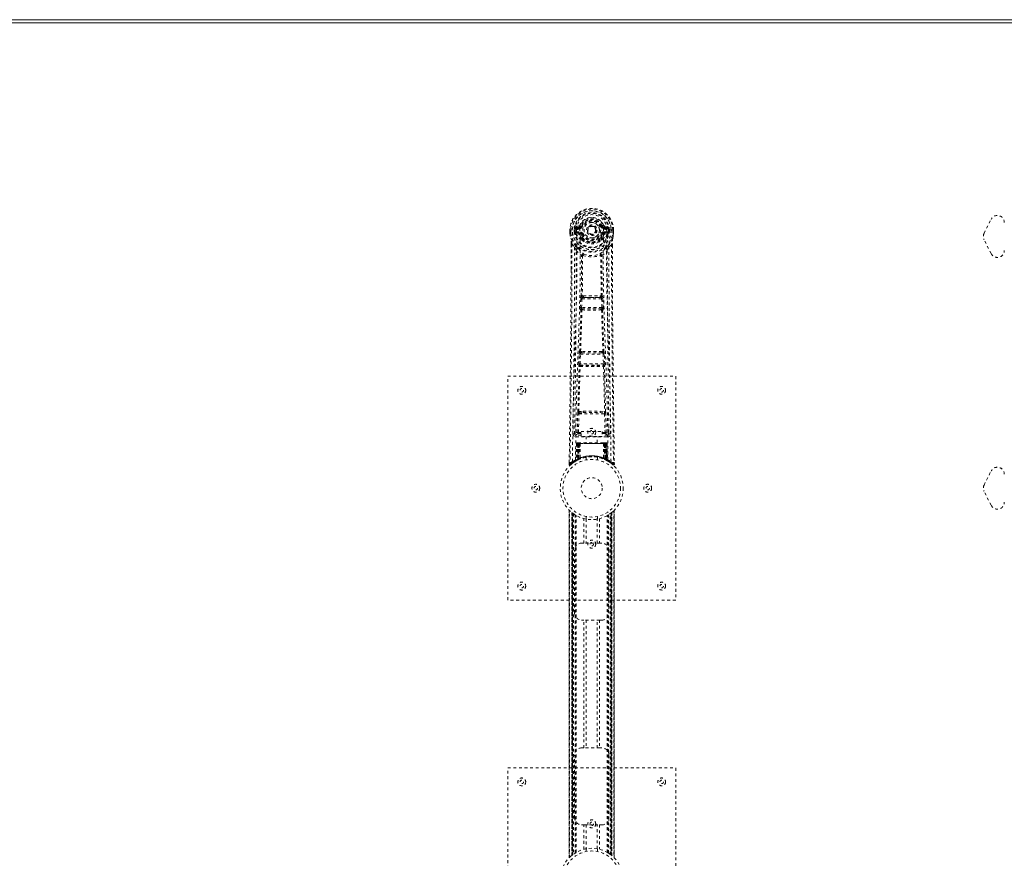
# Model space of a CAD drawing. Header units: inches. Extents: x 28 to 172, y 67 to 114.
# Tile 4 of 8: x 64 to 99, y 84 to 114. Entities that reach past the tile are written whole.
import ezdxf

# ---------------------------------------------------------------- set-up
doc = ezdxf.new("R2010")
doc.units = ezdxf.units.IN
doc.header["$MEASUREMENT"] = 0
doc.linetypes.add('SLD-Dashed', pattern=[0.075, 0.05, -0.025])
doc.linetypes.add('SLD-Solid', pattern=[0])

msp = doc.modelspace()

# ---------------------------------------------------------------- linework, layer by layer
at = {"color": 7, "linetype": 'SLD-Solid', "lineweight": 15}
for p, q in [((28.374, 114.005), (100.124, 114.005)), ((100.124, 113.887), (28.492, 113.887)), ((100.124, 113.887), (28.492, 113.887))]:
    msp.add_line(p, q, dxfattribs=at)
at = {"color": 7, "linetype": 'SLD-Dashed', "lineweight": 0}
for p, q in [((83.549, 106.63), (83.43, 106.606)), ((83.637, 106.634), (83.582, 106.657)), ((83.637, 106.634), (83.659, 106.625)), ((84.352, 106.625), (84.374, 106.634)), ((84.374, 106.634), (84.378, 106.627)), ((84.581, 106.606), (84.462, 106.63)), ((98.025, 106.367), (98.275, 106.867)), ((83.226, 106.489), (83.226, 106.373)), ((83.23, 106.489), (83.226, 106.489)), ((83.226, 106.373), (83.226, 106.368)), ((83.227, 106.49), (83.227, 106.373)), ((83.283, 106.489), (83.23, 106.489)), ((83.256, 106.487), (83.256, 106.373)), ((83.306, 106.488), (83.283, 106.489)), ((83.464, 106.488), (83.306, 106.488)), ((83.377, 106.415), (83.377, 106.486)), ((83.377, 106.415), (83.407, 106.417)), ((83.377, 106.415), (83.377, 106.415)), ((83.412, 106.486), (83.407, 106.486)), ((83.407, 106.486), (83.407, 106.417)), ((83.407, 106.416), (83.412, 106.397)), ((83.412, 106.408), (83.412, 106.486)), ((83.412, 106.397), (83.412, 106.408)), ((83.419, 106.371), (83.422, 106.366)), ((83.422, 106.366), (83.423, 106.366)), ((83.422, 106.366), (83.422, 106.366)), ((83.433, 106.355), (83.422, 106.366)), ((83.433, 106.355), (83.547, 106.334)), ((83.447, 106.418), (83.447, 106.388)), ((83.447, 106.418), (83.577, 106.418)), ((83.577, 106.363), (83.447, 106.388)), ((83.447, 106.388), (83.577, 106.388)), ((83.46, 106.57), (83.577, 106.591)), ((83.46, 106.57), (83.46, 106.54)), ((83.577, 106.57), (83.46, 106.57)), ((83.577, 106.54), (83.46, 106.54)), ((83.577, 106.591), (83.577, 106.57)), ((83.577, 106.54), (83.577, 106.57)), ((83.577, 106.418), (83.577, 106.388)), ((83.577, 106.363), (83.577, 106.388)), ((83.582, 106.524), (83.582, 106.526)), ((83.659, 106.334), (83.632, 106.322)), ((84.162, 106.479), (84.161, 106.464)), ((84.162, 106.487), (84.162, 106.479)), ((84.379, 106.322), (84.352, 106.334)), ((84.429, 106.526), (84.429, 106.524)), ((84.434, 106.591), (84.551, 106.57)), ((84.434, 106.591), (84.434, 106.57)), ((84.551, 106.57), (84.434, 106.57)), ((84.434, 106.54), (84.434, 106.57)), ((84.551, 106.54), (84.434, 106.54)), ((84.434, 106.418), (84.434, 106.388)), ((84.434, 106.418), (84.564, 106.418)), ((84.564, 106.388), (84.434, 106.363)), ((84.434, 106.363), (84.434, 106.388)), ((84.434, 106.388), (84.564, 106.388)), ((84.464, 106.334), (84.578, 106.355)), ((84.705, 106.488), (84.547, 106.488)), ((84.551, 106.54), (84.551, 106.57)), ((84.564, 106.388), (84.564, 106.418)), ((84.589, 106.366), (84.578, 106.355)), ((84.578, 106.355), (84.578, 106.355)), ((84.578, 106.355), (84.578, 106.355)), ((84.589, 106.366), (84.592, 106.371)), ((84.599, 106.486), (84.604, 106.486)), ((84.599, 106.408), (84.599, 106.486)), ((84.604, 106.416), (84.599, 106.397)), ((84.599, 106.397), (84.599, 106.408)), ((84.604, 106.417), (84.604, 106.486)), ((84.634, 106.487), (84.634, 106.486)), ((84.634, 106.486), (84.634, 106.415)), ((84.634, 106.415), (84.634, 106.415)), ((84.728, 106.489), (84.705, 106.488)), ((84.781, 106.489), (84.728, 106.489)), ((84.755, 106.373), (84.755, 106.487)), ((84.785, 106.489), (84.781, 106.489)), ((84.784, 106.373), (84.784, 106.49)), ((84.785, 106.489), (84.785, 106.373)), ((84.785, 106.368), (84.785, 106.373)), ((83.268, 105.988), (83.265, 105.064)), ((83.269, 105.063), (83.269, 105.987)), ((83.298, 105.986), (83.394, 105.871)), ((83.637, 106.173), (83.637, 106.191)), ((83.656, 106.127), (83.645, 106.144)), ((83.661, 106.197), (83.661, 106.179)), ((84.35, 106.179), (84.35, 106.197)), ((84.366, 106.144), (84.355, 106.127)), ((84.374, 106.173), (84.374, 106.191)), ((84.617, 105.871), (84.713, 105.986)), ((84.742, 105.934), (84.742, 105.987)), ((84.743, 105.988), (84.743, 105.934)), ((98.275, 105.644), (98.025, 106.144)), ((83.678, 105.569), (83.678, 105.569)), ((84.333, 105.569), (84.333, 105.569)), ((83.595, 103.715), (83.612, 104.033)), ((83.64, 103.713), (83.656, 104.03)), ((83.656, 104.03), (84.355, 104.03)), ((83.706, 104.129), (83.666, 104.128)), ((83.675, 104.075), (83.714, 104.075)), ((84.297, 104.075), (83.714, 104.075)), ((84.297, 104.075), (84.336, 104.075)), ((84.345, 104.128), (84.305, 104.129)), ((84.355, 104.03), (84.371, 103.713)), ((84.416, 103.715), (84.399, 104.033)), ((83.619, 103.621), (83.604, 103.626)), ((84.371, 103.713), (83.64, 103.713)), ((83.663, 103.664), (83.649, 103.668)), ((83.649, 103.668), (84.362, 103.668)), ((84.362, 103.668), (84.348, 103.664)), ((84.392, 103.621), (84.407, 103.626)), ((83.54, 101.698), (83.557, 102.05)), ((83.585, 101.696), (83.602, 102.048)), ((83.602, 102.048), (84.409, 102.048)), ((83.64, 102.145), (83.607, 102.144)), ((83.649, 102.093), (83.617, 102.093)), ((84.362, 102.093), (83.649, 102.093)), ((84.362, 102.093), (84.394, 102.093)), ((84.404, 102.144), (84.371, 102.145)), ((84.409, 102.048), (84.426, 101.696)), ((84.471, 101.698), (84.454, 102.05)), ((84.426, 101.696), (83.585, 101.696)), ((83.547, 101.608), (83.555, 101.604)), ((83.599, 101.647), (83.591, 101.651)), ((83.591, 101.651), (84.42, 101.651)), ((84.42, 101.651), (84.412, 101.647)), ((84.456, 101.604), (84.464, 101.608)), ((81.005, 101.255), (87.005, 101.255)), ((81.005, 93.255), (81.005, 101.255)), ((87.005, 101.255), (87.005, 93.255)), ((83.544, 99.998), (83.701, 100.004)), ((83.555, 99.954), (83.708, 99.956)), ((83.708, 99.956), (84.303, 99.956)), ((84.303, 99.956), (84.456, 99.954)), ((84.31, 100.004), (84.467, 99.998)), ((83.487, 99.253), (83.502, 99.914)), ((83.531, 99.252), (83.547, 99.913)), ((83.547, 99.913), (84.464, 99.913)), ((84.464, 99.913), (84.479, 99.252)), ((84.524, 99.253), (84.509, 99.914)), ((83.397, 99.485), (83.393, 99.198)), ((83.531, 99.207), (83.531, 99.252)), ((83.531, 99.252), (83.625, 99.252)), ((83.625, 99.283), (84.375, 99.283)), ((83.625, 99.103), (83.625, 99.283)), ((84.375, 99.283), (84.375, 99.103)), ((84.375, 99.252), (84.479, 99.252)), ((84.479, 99.207), (84.479, 99.252)), ((84.618, 99.198), (84.614, 99.485)), ((83.393, 99.195), (83.394, 99.187)), ((83.438, 99.15), (83.438, 99.089)), ((83.625, 99.15), (83.438, 99.15)), ((83.438, 99.089), (84.573, 99.089)), ((83.506, 98.88), (83.499, 98.88)), ((83.513, 98.88), (83.503, 98.88)), ((83.519, 98.88), (83.513, 98.88)), ((83.575, 98.88), (83.521, 98.88)), ((83.531, 99.207), (83.625, 99.207)), ((83.537, 98.88), (83.531, 98.88)), ((83.537, 98.88), (83.575, 98.88)), ((83.597, 98.88), (83.589, 98.88)), ((84.414, 98.88), (83.597, 98.88)), ((84.375, 99.103), (83.625, 99.103)), ((83.81, 99.103), (83.81, 98.88)), ((84.2, 98.88), (84.2, 99.103)), ((84.375, 99.207), (84.479, 99.207)), ((84.573, 99.15), (84.375, 99.15)), ((84.422, 98.88), (84.414, 98.88)), ((84.49, 98.88), (84.436, 98.88)), ((84.436, 98.88), (84.474, 98.88)), ((84.48, 98.88), (84.474, 98.88)), ((84.498, 98.88), (84.492, 98.88)), ((84.508, 98.88), (84.498, 98.88)), ((84.512, 98.88), (84.505, 98.88)), ((84.573, 99.089), (84.573, 99.15)), ((84.617, 99.187), (84.618, 99.195)), ((83.46, 98.851), (83.439, 98.246)), ((83.473, 98.851), (83.452, 98.254)), ((83.473, 98.851), (83.46, 98.851)), ((83.494, 98.855), (83.471, 98.261)), ((83.491, 98.851), (83.471, 98.265)), ((83.558, 98.851), (83.491, 98.851)), ((83.499, 98.851), (83.498, 98.295)), ((83.506, 98.851), (83.499, 98.851)), ((83.506, 98.851), (84.505, 98.851)), ((83.506, 98.298), (83.506, 98.851)), ((83.512, 98.301), (83.512, 98.851)), ((83.512, 98.851), (83.519, 98.851)), ((83.519, 98.851), (83.519, 98.304)), ((84.492, 98.851), (83.519, 98.851)), ((83.531, 98.851), (83.53, 98.31)), ((83.537, 98.851), (83.531, 98.851)), ((83.537, 98.851), (84.474, 98.851)), ((83.537, 98.312), (83.537, 98.851)), ((83.539, 98.3), (83.558, 98.851)), ((83.559, 98.851), (83.54, 98.301)), ((83.558, 98.851), (83.559, 98.851)), ((83.59, 98.851), (83.559, 98.851)), ((83.59, 98.851), (83.585, 98.33)), ((84.421, 98.851), (83.59, 98.851)), ((84.421, 98.851), (84.426, 98.33)), ((84.452, 98.851), (84.421, 98.851)), ((84.471, 98.301), (84.452, 98.851)), ((84.452, 98.851), (84.453, 98.851)), ((84.453, 98.851), (84.472, 98.3)), ((84.52, 98.851), (84.453, 98.851)), ((84.48, 98.851), (84.474, 98.851)), ((84.474, 98.851), (84.474, 98.312)), ((84.481, 98.31), (84.48, 98.851)), ((84.492, 98.304), (84.492, 98.851)), ((84.492, 98.851), (84.499, 98.851)), ((84.499, 98.851), (84.499, 98.301)), ((84.512, 98.851), (84.505, 98.851)), ((84.505, 98.851), (84.505, 98.298)), ((84.513, 98.295), (84.512, 98.851)), ((84.54, 98.261), (84.517, 98.855)), ((84.52, 98.851), (84.54, 98.265)), ((84.538, 98.851), (84.559, 98.254)), ((84.551, 98.851), (84.538, 98.851)), ((84.551, 98.851), (84.572, 98.246)), ((83.2, 98.181), (83.199, 98.114)), ((83.2, 98.181), (83.199, 98.114)), ((83.201, 98.177), (83.2, 98.114)), ((83.424, 98.221), (83.437, 98.229)), ((83.439, 98.246), (83.452, 98.254)), ((83.455, 98.24), (83.522, 98.274)), ((83.471, 98.265), (83.539, 98.3)), ((83.498, 98.295), (83.506, 98.298)), ((83.511, 98.269), (83.498, 98.295)), ((83.511, 98.269), (83.502, 98.264)), ((83.518, 98.272), (83.506, 98.298)), ((83.518, 98.272), (83.511, 98.269)), ((83.519, 98.304), (83.512, 98.301)), ((83.524, 98.275), (83.512, 98.301)), ((83.516, 98.271), (83.524, 98.275)), ((83.531, 98.278), (83.519, 98.304)), ((83.522, 98.274), (83.523, 98.274)), ((83.523, 98.274), (83.53, 98.278)), ((83.53, 98.31), (83.537, 98.312)), ((83.542, 98.283), (83.53, 98.31)), ((83.548, 98.286), (83.537, 98.312)), ((83.54, 98.301), (83.539, 98.3)), ((83.548, 98.286), (83.542, 98.283)), ((83.805, 98.363), (83.805, 98.266)), ((84.205, 98.266), (84.205, 98.363)), ((84.474, 98.312), (84.463, 98.286)), ((84.469, 98.283), (84.463, 98.286)), ((84.481, 98.31), (84.469, 98.283)), ((84.472, 98.3), (84.471, 98.301)), ((84.472, 98.3), (84.54, 98.265)), ((84.474, 98.312), (84.481, 98.31)), ((84.492, 98.304), (84.48, 98.278)), ((84.499, 98.301), (84.487, 98.275)), ((84.488, 98.274), (84.489, 98.274)), ((84.489, 98.274), (84.503, 98.266)), ((84.499, 98.301), (84.492, 98.304)), ((84.505, 98.298), (84.493, 98.272)), ((84.5, 98.269), (84.493, 98.272)), ((84.513, 98.295), (84.5, 98.269)), ((84.526, 98.255), (84.5, 98.269)), ((84.505, 98.298), (84.513, 98.295)), ((84.52, 98.258), (84.555, 98.24)), ((84.559, 98.254), (84.572, 98.246)), ((84.568, 98.234), (84.581, 98.226)), ((84.574, 98.229), (84.587, 98.221)), ((84.812, 98.114), (84.811, 98.181)), ((83.199, 98.114), (83.229, 98.114)), ((83.248, 98.093), (83.29, 98.127)), ((84.721, 98.127), (84.763, 98.093)), ((84.782, 98.114), (84.762, 98.091)), ((98.025, 97.367), (98.275, 97.867)), ((98.275, 96.644), (98.025, 97.144)), ((83.2, 96.471), (83.2, 84.04)), ((83.2, 84.041), (83.2, 96.47)), ((83.2, 96.47), (83.201, 96.469)), ((83.2, 96.469), (83.2, 84.042)), ((83.212, 84.053), (83.212, 96.457)), ((84.798, 96.457), (84.798, 84.053)), ((84.811, 84.04), (84.811, 96.471)), ((84.811, 96.47), (84.811, 84.041)), ((84.811, 84.042), (84.811, 96.469)), ((83.29, 84.124), (83.29, 96.387)), ((83.29, 96.387), (83.29, 84.124)), ((83.295, 96.383), (83.295, 84.128)), ((83.335, 96.352), (83.299, 96.38)), ((83.299, 84.131), (83.299, 96.38)), ((83.299, 96.38), (83.299, 84.131)), ((83.304, 96.375), (83.304, 84.135)), ((83.314, 84.143), (83.314, 96.368)), ((83.315, 84.144), (83.315, 96.367)), ((83.317, 96.366), (83.317, 84.145)), ((83.319, 96.364), (83.319, 84.147)), ((83.349, 96.341), (83.349, 84.169)), ((83.407, 96.303), (83.403, 96.306)), ((83.407, 84.208), (83.407, 96.303)), ((83.433, 84.224), (83.433, 96.287)), ((83.45, 84.234), (83.45, 96.277)), ((83.724, 95.29), (83.724, 96.166)), ((83.805, 96.244), (83.805, 96.148)), ((83.808, 96.148), (83.808, 95.29)), ((84.203, 95.29), (84.203, 96.148)), ((84.205, 96.148), (84.205, 96.244)), ((84.287, 96.166), (84.287, 95.29)), ((84.561, 84.234), (84.561, 96.277)), ((84.578, 84.224), (84.578, 96.287)), ((84.604, 84.208), (84.604, 96.303)), ((84.669, 84.163), (84.669, 96.347)), ((84.692, 84.147), (84.692, 96.364)), ((84.694, 84.145), (84.694, 96.366)), ((84.696, 96.367), (84.696, 84.144)), ((84.7, 96.37), (84.7, 84.14)), ((84.712, 96.38), (84.712, 84.131)), ((84.712, 84.131), (84.712, 96.38)), ((84.714, 84.129), (84.714, 96.382)), ((84.721, 96.387), (84.716, 96.383)), ((84.716, 84.128), (84.716, 96.383)), ((84.72, 84.124), (84.72, 96.387)), ((84.721, 96.387), (84.721, 84.124)), ((83.39, 92.79), (83.39, 95.04)), ((83.64, 95.29), (83.724, 95.29)), ((84.287, 95.29), (83.724, 95.29)), ((84.287, 95.29), (84.37, 95.29)), ((84.62, 95.04), (84.62, 92.79)), ((87.005, 93.255), (81.005, 93.255)), ((83.724, 92.54), (83.64, 92.54)), ((83.724, 87.97), (83.724, 92.54)), ((84.287, 92.54), (83.724, 92.54)), ((83.808, 92.54), (83.808, 87.97)), ((84.203, 87.97), (84.203, 92.54)), ((84.287, 92.54), (84.287, 87.97)), ((84.37, 92.54), (84.287, 92.54)), ((83.64, 87.97), (83.724, 87.97)), ((84.287, 87.97), (83.724, 87.97)), ((84.287, 87.97), (84.37, 87.97)), ((83.39, 85.47), (83.39, 87.72)), ((84.62, 87.72), (84.62, 85.47)), ((81.005, 87.255), (87.005, 87.255)), ((81.005, 79.255), (81.005, 87.255)), ((87.005, 87.255), (87.005, 79.255)), ((83.724, 85.22), (83.64, 85.22)), ((83.724, 84.345), (83.724, 85.22)), ((83.724, 85.22), (84.287, 85.22)), ((83.808, 85.22), (83.808, 84.363)), ((84.203, 84.363), (84.203, 85.22)), ((84.287, 85.22), (84.287, 84.345)), ((84.37, 85.22), (84.287, 85.22)), ((83.29, 84.124), (83.295, 84.128)), ((83.805, 84.363), (83.805, 84.266)), ((84.205, 84.266), (84.205, 84.363)), ((84.604, 84.208), (84.608, 84.205)), ((84.676, 84.159), (84.712, 84.131)), ((84.716, 84.128), (84.721, 84.124)), ((84.811, 84.041), (84.81, 84.042))]:
    msp.add_line(p, q, dxfattribs=at)
at = {"color": 7, "linetype": 'SLD-Dashed', "lineweight": 0, "flags": 128}
for points in [[(83.577, 106.591), (83.614, 106.605), (83.627, 106.618)], [(83.582, 106.526), (83.588, 106.603), (83.611, 106.677), (83.65, 106.746), (83.704, 106.806), (83.769, 106.854), (83.843, 106.89), (83.923, 106.912), (84.005, 106.92), (84.088, 106.912), (84.168, 106.89), (84.242, 106.854), (84.307, 106.806), (84.361, 106.746), (84.4, 106.677), (84.423, 106.603), (84.429, 106.526)], [(83.627, 106.618), (83.632, 106.626), (83.637, 106.634)], [(83.686, 106.613), (83.681, 106.616), (83.676, 106.618), (83.671, 106.62), (83.667, 106.621), (83.664, 106.623), (83.661, 106.624), (83.659, 106.625), (83.659, 106.625)], [(84.325, 106.613), (84.33, 106.616), (84.335, 106.618), (84.34, 106.62), (84.344, 106.621), (84.347, 106.623), (84.35, 106.624), (84.351, 106.625), (84.352, 106.625)], [(83.226, 106.489), (83.226, 106.489), (83.227, 106.489), (83.229, 106.488), (83.233, 106.488), (83.237, 106.488), (83.243, 106.487), (83.249, 106.487), (83.256, 106.487)], [(83.226, 106.373), (83.239, 106.276), (83.255, 106.199)], [(83.226, 106.368), (83.227, 106.369), (83.229, 106.369), (83.232, 106.369), (83.235, 106.37), (83.24, 106.37), (83.245, 106.371), (83.25, 106.372), (83.256, 106.373)], [(83.256, 106.373), (83.249, 106.373), (83.243, 106.373), (83.237, 106.373), (83.233, 106.373), (83.229, 106.373), (83.227, 106.373), (83.226, 106.373), (83.226, 106.373)], [(83.226, 106.368), (83.238, 106.279), (83.256, 106.188)], [(83.318, 98.208), (83.325, 99.255), (83.345, 100.3), (83.374, 101.342), (83.409, 102.38), (83.443, 103.414), (83.468, 104.443), (83.477, 105.468), (83.464, 106.488)], [(83.407, 106.416), (83.407, 106.417), (83.407, 106.417)], [(83.412, 106.408), (83.429, 106.416), (83.447, 106.418)], [(83.46, 106.54), (83.437, 106.545), (83.417, 106.558)], [(83.427, 98.263), (83.435, 99.308), (83.457, 100.351), (83.489, 101.39), (83.526, 102.426), (83.562, 103.457), (83.588, 104.484), (83.596, 105.506), (83.582, 106.523)], [(83.575, 106.312), (83.561, 106.329), (83.547, 106.334)], [(83.637, 106.191), (83.605, 106.244), (83.575, 106.312)], [(83.632, 106.322), (83.659, 106.259), (83.689, 106.21)], [(83.686, 106.345), (83.681, 106.343), (83.676, 106.341), (83.671, 106.339), (83.667, 106.337), (83.664, 106.336), (83.661, 106.335), (83.659, 106.334), (83.659, 106.334)], [(84.059, 106.332), (84.017, 106.323), (84, 106.323)], [(84.322, 106.21), (84.352, 106.259), (84.379, 106.322)], [(84.325, 106.345), (84.33, 106.343), (84.335, 106.341), (84.34, 106.339), (84.344, 106.337), (84.347, 106.336), (84.35, 106.335), (84.351, 106.334), (84.352, 106.334)], [(84.374, 106.191), (84.406, 106.244), (84.436, 106.312)], [(84.584, 98.263), (84.575, 99.308), (84.554, 100.351), (84.522, 101.391), (84.485, 102.426), (84.449, 103.458), (84.423, 104.484), (84.414, 105.506), (84.429, 106.523)], [(84.436, 106.312), (84.45, 106.329), (84.464, 106.334)], [(84.693, 98.208), (84.686, 99.255), (84.666, 100.3), (84.637, 101.342), (84.602, 102.38), (84.568, 103.414), (84.542, 104.443), (84.534, 105.468), (84.547, 106.488)], [(84.594, 106.558), (84.574, 106.545), (84.551, 106.54)], [(84.564, 106.418), (84.582, 106.416), (84.599, 106.408)], [(84.604, 106.486), (84.608, 106.486), (84.614, 106.486), (84.624, 106.486), (84.634, 106.487)], [(84.634, 106.415), (84.624, 106.416), (84.615, 106.416), (84.608, 106.417), (84.604, 106.417)], [(84.604, 106.417), (84.604, 106.416), (84.604, 106.416)], [(84.755, 106.487), (84.762, 106.487), (84.768, 106.487), (84.774, 106.488), (84.778, 106.488), (84.782, 106.488), (84.784, 106.489), (84.785, 106.489), (84.785, 106.489)], [(84.785, 106.373), (84.785, 106.373), (84.784, 106.373), (84.782, 106.373), (84.778, 106.373), (84.773, 106.373), (84.768, 106.373), (84.762, 106.373), (84.755, 106.373)], [(84.785, 106.368), (84.784, 106.369), (84.782, 106.369), (84.779, 106.369), (84.776, 106.37), (84.771, 106.37), (84.766, 106.371), (84.761, 106.372), (84.755, 106.373)], [(84.755, 106.188), (84.771, 106.268), (84.785, 106.368)], [(84.785, 106.373), (84.772, 106.276), (84.756, 106.199)], [(83.298, 105.986), (83.296, 104.521), (83.287, 103.049), (83.273, 101.601), (83.27, 101.381), (83.268, 101.151), (83.265, 100.948), (83.263, 100.749), (83.26, 100.533), (83.258, 100.383), (83.256, 100.226), (83.254, 100.07), (83.253, 99.953), (83.251, 99.813), (83.249, 99.65), (83.244, 99.318), (83.242, 99.114), (83.238, 98.859), (83.235, 98.598), (83.232, 98.349), (83.229, 98.114)], [(83.255, 106.199), (83.255, 106.193), (83.256, 106.188)], [(83.436, 105.91), (83.335, 106.034), (83.256, 106.188)], [(83.268, 105.988), (83.268, 105.988), (83.269, 105.987), (83.271, 105.987), (83.275, 105.987), (83.28, 105.987), (83.286, 105.986), (83.292, 105.986), (83.298, 105.986)], [(83.656, 106.127), (83.731, 106.069), (83.788, 106.04)], [(84.223, 106.04), (84.28, 106.069), (84.355, 106.127)], [(84.575, 105.91), (84.676, 106.034), (84.755, 106.188)], [(84.713, 105.986), (84.719, 105.986), (84.725, 105.986), (84.731, 105.987), (84.736, 105.987), (84.74, 105.987), (84.742, 105.987), (84.743, 105.988), (84.743, 105.988)], [(84.713, 105.986), (84.715, 104.523), (84.724, 103.049), (84.738, 101.601), (84.741, 101.354), (84.744, 101.096), (84.747, 100.881), (84.75, 100.652), (84.753, 100.402), (84.756, 100.13), (84.759, 99.913), (84.762, 99.65), (84.767, 99.326), (84.769, 99.116), (84.773, 98.857), (84.776, 98.595), (84.779, 98.347), (84.782, 98.114)], [(84.743, 105.934), (84.751, 103.365), (84.778, 100.74), (84.812, 98.114)], [(84.755, 106.188), (84.756, 106.193), (84.756, 106.199)], [(83.394, 105.871), (83.393, 105.351), (83.392, 104.818), (83.389, 104.272), (83.386, 103.758), (83.382, 103.228), (83.376, 102.676), (83.371, 102.187), (83.368, 101.929), (83.365, 101.656), (83.361, 101.368), (83.357, 101.064), (83.354, 100.788), (83.351, 100.548), (83.348, 100.356), (83.345, 100.142), (83.342, 99.901), (83.339, 99.675), (83.337, 99.483), (83.334, 99.323), (83.333, 99.196)], [(83.453, 105.758), (83.54, 105.657), (83.64, 105.569)], [(83.531, 105.822), (83.541, 105.813), (83.546, 105.807)], [(83.688, 105.58), (83.683, 105.589), (83.676, 105.595), (83.668, 105.598), (83.66, 105.598), (83.653, 105.595), (83.646, 105.588), (83.642, 105.58), (83.64, 105.569)], [(83.678, 105.569), (83.677, 104.85), (83.666, 104.128)], [(84.371, 105.569), (84.369, 105.58), (84.365, 105.588), (84.358, 105.595), (84.351, 105.598), (84.343, 105.598), (84.335, 105.595), (84.328, 105.589), (84.323, 105.58)], [(84.345, 104.128), (84.334, 104.85), (84.333, 105.569)], [(84.371, 105.569), (84.471, 105.657), (84.558, 105.758)], [(84.465, 105.807), (84.47, 105.813), (84.48, 105.822)], [(84.678, 99.196), (84.676, 99.331), (84.674, 99.504), (84.671, 99.712), (84.668, 99.958), (84.665, 100.207), (84.662, 100.426), (84.66, 100.58), (84.658, 100.718), (84.657, 100.839), (84.655, 100.994), (84.652, 101.157), (84.65, 101.314), (84.641, 102.127), (84.632, 102.945), (84.624, 103.918), (84.619, 104.907), (84.617, 105.871)], [(83.63, 104.122), (83.641, 104.843), (83.642, 105.561)], [(84.381, 104.122), (84.37, 104.843), (84.369, 105.561)], [(83.265, 105.064), (83.26, 103.365), (83.233, 100.74), (83.2, 98.181)], [(83.612, 104.033), (83.617, 104.033), (83.627, 104.032), (83.641, 104.031), (83.656, 104.03)], [(83.675, 104.075), (83.674, 104.075), (83.672, 104.073), (83.669, 104.07), (83.663, 104.061), (83.659, 104.047), (83.656, 104.03)], [(83.706, 104.129), (84.005, 104.13), (84.305, 104.129)], [(83.714, 104.075), (84.005, 104.077), (84.297, 104.075)], [(84.355, 104.03), (84.37, 104.031), (84.384, 104.032), (84.394, 104.033), (84.399, 104.033)], [(83.572, 102.14), (83.597, 102.882), (83.619, 103.621)], [(83.595, 103.715), (83.6, 103.715), (83.611, 103.715), (83.625, 103.714), (83.64, 103.713)], [(83.607, 102.144), (83.632, 102.887), (83.654, 103.627)], [(83.649, 103.668), (83.644, 103.672), (83.64, 103.682), (83.639, 103.689), (83.639, 103.696), (83.639, 103.705), (83.64, 103.713)], [(84.357, 103.627), (84.379, 102.887), (84.404, 102.144)], [(84.371, 103.713), (84.372, 103.705), (84.372, 103.696), (84.372, 103.689), (84.37, 103.682), (84.367, 103.672), (84.362, 103.668)], [(84.371, 103.713), (84.386, 103.714), (84.4, 103.715), (84.411, 103.715), (84.416, 103.715)], [(84.438, 102.14), (84.414, 102.882), (84.392, 103.621)], [(83.557, 102.05), (83.56, 102.082), (83.56, 102.085)], [(83.557, 102.05), (83.562, 102.05), (83.572, 102.05), (83.587, 102.049), (83.602, 102.048)], [(84.409, 102.048), (84.424, 102.049), (84.439, 102.05), (84.449, 102.05), (84.454, 102.05)], [(84.454, 102.05), (84.451, 102.082), (84.451, 102.085)], [(83.54, 101.698), (83.545, 101.697), (83.555, 101.697), (83.57, 101.696), (83.585, 101.696)], [(84.426, 101.696), (84.441, 101.696), (84.456, 101.697), (84.466, 101.697), (84.471, 101.698)], [(83.511, 99.996), (83.53, 100.801), (83.555, 101.604)], [(83.544, 99.998), (83.564, 100.804), (83.589, 101.608)], [(84.422, 101.608), (84.447, 100.804), (84.467, 99.998)], [(84.5, 99.996), (84.48, 100.801), (84.456, 101.604)], [(83.701, 100.004), (84.005, 100.004), (84.31, 100.004)], [(83.708, 99.956), (84.005, 99.956), (84.303, 99.956)], [(83.502, 99.914), (83.507, 99.914), (83.517, 99.914), (83.532, 99.913), (83.547, 99.913)], [(84.464, 99.913), (84.479, 99.913), (84.494, 99.914), (84.504, 99.914), (84.509, 99.914)], [(83.487, 99.253), (83.417, 99.224), (83.393, 99.195)], [(83.487, 99.253), (83.491, 99.253), (83.501, 99.252), (83.515, 99.252), (83.531, 99.252)], [(84.479, 99.252), (84.496, 99.252), (84.509, 99.252), (84.519, 99.253), (84.524, 99.253)], [(84.618, 99.195), (84.594, 99.224), (84.524, 99.253)], [(83.438, 99.15), (83.462, 99.178), (83.531, 99.207)], [(84.479, 99.207), (84.549, 99.178), (84.573, 99.15)], [(84.49, 98.88), (84.49, 98.88), (84.488, 98.88)], [(83.46, 98.851), (83.462, 98.851), (83.471, 98.851), (83.484, 98.851), (83.499, 98.851)], [(83.512, 98.851), (83.498, 98.851), (83.485, 98.851), (83.476, 98.851), (83.473, 98.851)], [(83.491, 98.851), (83.491, 98.851), (83.493, 98.851), (83.497, 98.851), (83.502, 98.851), (83.508, 98.851), (83.515, 98.851), (83.523, 98.851), (83.531, 98.851)], [(84.48, 98.851), (84.488, 98.851), (84.496, 98.851), (84.503, 98.851), (84.509, 98.851), (84.514, 98.851), (84.518, 98.851), (84.519, 98.851), (84.52, 98.851)], [(84.538, 98.851), (84.535, 98.851), (84.526, 98.851), (84.513, 98.851), (84.499, 98.851)], [(84.512, 98.851), (84.527, 98.851), (84.54, 98.851), (84.549, 98.851), (84.551, 98.851)], [(84.52, 98.851), (84.519, 98.858), (84.518, 98.86)], [(83.366, 98.183), (83.415, 98.216), (83.46, 98.241)], [(84.542, 98.257), (84.54, 98.263), (84.54, 98.265)], [(84.557, 98.239), (84.596, 98.216), (84.645, 98.184)], [(84.579, 98.229), (84.572, 98.24), (84.568, 98.253)], [(83.202, 98.114), (83.204, 98.107), (83.207, 98.099), (83.212, 98.092), (83.219, 98.087), (83.226, 98.085), (83.233, 98.084), (83.24, 98.086), (83.247, 98.09)], [(83.249, 98.091), (83.282, 98.12), (83.29, 98.126)], [(84.764, 98.094), (84.771, 98.09), (84.779, 98.088), (84.787, 98.087), (84.795, 98.089), (84.802, 98.092), (84.807, 98.097), (84.81, 98.104), (84.812, 98.112)], [(84.812, 98.114), (84.811, 98.115), (84.81, 98.114), (84.803, 98.114), (84.794, 98.114), (84.788, 98.114), (84.782, 98.114)], [(83.812, 96.147), (83.809, 96.148), (83.808, 96.148)], [(84.203, 96.148), (84.204, 96.148), (84.186, 96.145), (84.149, 96.139), (84.094, 96.134), (84.03, 96.131), (84.005, 96.13)], [(84.203, 96.148), (84.192, 96.146), (84.167, 96.142)], [(84.716, 96.383), (84.71, 96.378), (84.7, 96.37)], [(83.808, 84.363), (83.819, 84.365), (83.827, 84.366)], [(84.199, 84.364), (84.202, 84.363), (84.203, 84.363)], [(84.7, 84.14), (84.711, 84.132), (84.716, 84.127)]]:
    msp.add_lwpolyline(points, dxfattribs=at)
at = {"color": 7, "linetype": 'SLD-Dashed', "lineweight": 0}
for centre, radius in [((84.005, 106.479), 0.7), ((84.005, 106.479), 0.69), ((84.005, 106.479), 0.623), ((84.005, 106.479), 0.32), ((84.005, 106.479), 0.275), ((84.005, 106.479), 0.188), ((84.005, 106.479), 0.157), ((84.005, 106.479), 0.142), ((84.005, 106.479), 0.139), ((84.005, 106.479), 0.138), ((81.505, 100.755), 0.141), ((81.505, 100.755), 0.0625), ((86.505, 100.755), 0.14), ((86.505, 100.755), 0.0625), ((84.005, 99.255), 0.141), ((84.005, 99.255), 0.0625), ((84.005, 97.255), 1.125), ((84.005, 97.255), 1.03), ((84.005, 97.255), 0.376), ((82.005, 97.255), 0.141), ((82.005, 97.255), 0.0625), ((86.005, 97.255), 0.141), ((86.005, 97.255), 0.0625), ((84.005, 95.255), 0.141), ((84.005, 95.255), 0.0625), ((81.505, 93.755), 0.141), ((81.505, 93.755), 0.0625), ((86.505, 93.755), 0.14), ((86.505, 93.755), 0.0625), ((81.505, 86.755), 0.141), ((81.505, 86.755), 0.0625), ((86.505, 86.755), 0.14), ((86.505, 86.755), 0.0625), ((84.005, 85.255), 0.141), ((84.005, 85.255), 0.0625), ((84.005, 83.255), 1.125), ((84.005, 83.255), 1.03)]:
    msp.add_circle(centre, radius, dxfattribs=at)
for centre, radius, start, end in [((84.005, 106.479), 0.78, 0.7166, 179.2834), ((84.005, 106.479), 0.78, 0, 179.3038), ((84.005, 106.479), 0.75, 0.5684, 179.4316), ((84.005, 106.479), 0.629, 0.6527, 179.3473), ((84.005, 106.479), 0.599, 0.6527, 179.3473), ((84.005, 106.494), 0.541, 359.35, 180.65), ((98.499, 106.755), 0.25, 0, 153.4349), ((83.577, 106.621), 0.0301, 162.3516, 268.5747), ((83.54, 106.674), 0.0454, 281.2479, 337.5775), ((83.577, 106.659), 0.089, 270, 337.226), ((84.005, 106.479), 0.459, 22.774, 157.226), ((84.005, 106.479), 0.4, 22.774, 157.226), ((84.005, 106.479), 0.376, 22.774, 157.226), ((84.005, 106.479), 0.346, 22.7739, 157.2261), ((84.005, 106.479), 0.275, 89.9999, 270.0001), ((84.005, 106.479), 0.275, 269.9999, 90.0001), ((84.434, 106.659), 0.089, 202.774, 270), ((84.975, 105.28), 1.482, 111.6269, 113.9217), ((84.44, 106.662), 0.0715, 209.6358, 265.2015), ((84.471, 106.675), 0.0454, 202.4836, 258.6909), ((84.433, 106.621), 0.0301, 271.4234, 17.648), ((83.256, 106.373), 0.03, 180.0028, 185.051), ((84.005, 106.479), 0.787, 188.0937, 351.9063), ((84.005, 106.479), 0.758, 188.0936, 351.9064), ((83.404, 107.535), 1.048, 268.5369, 270.1564), ((84.005, 106.479), 0.632, 185.8274, 354.1726), ((84.005, 106.479), 0.602, 186.0327, 353.9673), ((84.005, 106.479), 0.593, 172.3909, 179.3289), ((83.498, 106.404), 0.0864, 184.569, 202.6907), ((83.621, 106.53), 0.206, 158.3424, 172.3386), ((83.446, 106.358), 0.0306, 89.071, 154.5733), ((83.875, 106.576), 0.499, 204.8901, 243.9921), ((83.459, 106.6), 0.0299, 167.8919, 271.954), ((83.814, 106.577), 0.441, 210.2262, 246.4278), ((83.583, 106.302), 0.221, 90.3101, 122.5177), ((83.577, 106.334), 0.0299, 91.0999, 178.7786), ((83.605, 106.306), 0.031, 31.5691, 169.904), ((83.577, 106.659), 0.119, 269.9994, 337.2262), ((83.577, 106.299), 0.119, 22.7738, 90.0006), ((83.577, 106.299), 0.089, 22.774, 90), ((83.571, 106.299), 0.0649, 21.3199, 85.0772), ((84.005, 106.479), 0.376, 202.774, 337.226), ((84.005, 106.479), 0.346, 202.7739, 337.2261), ((84.434, 106.659), 0.119, 202.7758, 269.9986), ((84.434, 106.299), 0.119, 90.0014, 157.2242), ((84.434, 106.299), 0.089, 90, 157.226), ((84.141, 106.57), 0.492, 295.7072, 335.4808), ((84.197, 106.577), 0.441, 293.5924, 329.7448), ((84.44, 106.299), 0.0649, 94.9251, 158.6791), ((84.406, 106.306), 0.031, 10.1761, 148.3504), ((84.423, 106.291), 0.233, 58.0388, 88.5928), ((84.434, 106.334), 0.0299, 1.1671, 88.9544), ((84.552, 106.6), 0.0299, 268.0463, 12.1078), ((84.565, 106.358), 0.0306, 25.4287, 90.9291), ((84.39, 106.53), 0.206, 7.6598, 21.6566), ((84.484, 106.411), 0.116, 339.6168, 353.1283), ((84.005, 106.479), 0.593, 0.6711, 7.6091), ((98.249, 106.255), 0.25, 153.4349, 206.5651), ((82.082, 106.018), 1.187, 358.5709, 8.791), ((79.782, 105.37), 3.569, 9.9436, 13.2514), ((83.667, 106.188), 0.0305, 44.5484, 174.2858), ((83.659, 106.151), 0.0459, 88.3011, 118.8707), ((83.659, 106.133), 0.046, 88.2938, 118.804), ((83.682, 106.169), 0.0449, 175.086, 213.9417), ((83.696, 106.124), 0.0396, 127.1217, 174.8245), ((83.687, 106.175), 0.0347, 87.2664, 140.6048), ((84.005, 106.491), 0.453, 220.4512, 319.5488), ((83.694, 106.18), 0.033, 181.8892, 228.3749), ((84.005, 106.519), 0.494, 227.4886, 312.5114), ((84.005, 106.473), 0.411, 219.7063, 320.2937), ((84.005, 106.46), 0.473, 242.6135, 297.3865), ((84.344, 106.188), 0.0305, 5.7192, 135.4474), ((84.324, 106.175), 0.0347, 39.3986, 92.7321), ((84.317, 106.18), 0.033, 311.6147, 358.1165), ((84.315, 106.124), 0.0396, 5.1705, 52.8779), ((84.352, 106.151), 0.0459, 61.1293, 91.6989), ((84.351, 106.133), 0.0459, 61.1819, 91.719), ((84.329, 106.169), 0.0448, 326.2181, 4.9431), ((88.227, 105.37), 3.568, 166.7477, 170.0573), ((85.93, 106.018), 1.188, 171.2127, 181.4268), ((-416.087, 107.076), 499.542, 359.09607, 359.8488), ((83.727, 105.553), 0.461, 129.1754, 136.3342), ((78.68, 103.329), 5.356, 26.9681, 28.3335), ((84.987, 107.489), 2.213, 225.5088, 228.8672), ((83.514, 105.755), 0.0608, 58.0035, 177.4261), ((84.278, 106.319), 0.893, 214.9887, 231.1476), ((83.701, 105.565), 0.0608, 73.7746, 175.9555), ((83.629, 105.562), 0.0133, 356.8098, 33.9382), ((83.675, 105.498), 0.0708, 87.2826, 117.2831), ((83.691, 105.567), 0.0128, 102.3343, 173.3644), ((83.76, 105.563), 0.0738, 124.9806, 166.7562), ((84.005, 106.492), 0.966, 250.8189, 289.1817), ((84.005, 106.417), 0.844, 250.0605, 289.9395), ((83.733, 106.319), 0.893, 308.8528, 325.0101), ((84.31, 105.565), 0.0608, 4.0416, 106.2275), ((84.251, 105.563), 0.0738, 13.2389, 55.0229), ((84.32, 105.567), 0.0128, 6.6524, 77.6622), ((84.336, 105.498), 0.0708, 62.7142, 92.7158), ((84.382, 105.562), 0.0134, 146.1606, 183.2197), ((84.497, 105.755), 0.0608, 2.5684, 122.0054), ((83.024, 107.489), 2.213, 311.1332, 314.4915), ((89.319, 103.335), 5.342, 151.6643, 153.0331), ((584.127, 107.077), 499.571, 180.15123, 180.90392), ((84.284, 105.553), 0.46, 43.659, 50.8312), ((98.499, 105.755), 0.25, 206.5651, 0), ((83.792, 104.042), 0.181, 153.5346, 182.7749), ((83.661, 104.055), 0.0735, 85.5131, 114.1485), ((83.676, 104.121), 0.0457, 178.2717, 268.1458), ((83.769, 104.117), 0.104, 173.8621, 204.0306), ((83.806, 104.115), 0.101, 172.2318, 203.4745), ((84.205, 104.115), 0.101, 336.524, 7.7648), ((84.242, 104.117), 0.104, 335.9644, 6.143), ((84.335, 104.121), 0.0457, 271.8546, 1.7263), ((84.298, 104.033), 0.0575, 357.8234, 47.5872), ((84.351, 104.056), 0.073, 65.7493, 94.5941), ((84.219, 104.042), 0.181, 357.2214, 26.4629), ((83.756, 103.686), 0.163, 169.7778, 201.8749), ((83.649, 103.623), 0.0451, 90.8617, 176.7716), ((83.664, 103.619), 0.0451, 90.8988, 176.6057), ((83.648, 103.552), 0.0749, 85.0966, 112.946), ((83.711, 103.633), 0.0574, 147.507, 185.9251), ((84.006, 140.999), 37.374, 269.4617, 270.5381), ((84.005, 136.247), 32.585, 269.3979, 270.6021), ((84.347, 103.619), 0.0451, 3.3944, 89.1011), ((84.299, 103.633), 0.0578, 354.2238, 32.344), ((84.363, 103.552), 0.075, 67.0738, 94.8912), ((84.362, 103.623), 0.0451, 3.2253, 89.1399), ((84.255, 103.686), 0.163, 338.1242, 10.2233), ((83.696, 102.083), 0.136, 155.3339, 179.2486), ((83.6, 102.06), 0.0843, 84.8717, 108.7961), ((83.617, 102.138), 0.0448, 177.9378, 222.9015), ((83.617, 102.135), 0.0424, 220.4496, 270.4153), ((83.67, 102.05), 0.068, 141.1037, 181.6346), ((83.694, 102.134), 0.0869, 173.4615, 208.3406), ((83.72, 102.132), 0.0814, 171.2483, 208.6881), ((84.005, 69.365), 32.782, 89.3605, 90.6395), ((84.005, 68.739), 33.356, 89.387, 90.613), ((84.291, 102.132), 0.0814, 331.3106, 8.7484), ((84.318, 102.134), 0.0867, 331.6246, 6.5766), ((84.393, 102.138), 0.0455, 271.2521, 1.8279), ((84.341, 102.05), 0.068, 358.3622, 38.9094), ((84.411, 102.061), 0.0837, 71.1192, 95.2104), ((84.315, 102.083), 0.136, 0.7183, 24.7115), ((83.747, 101.667), 0.209, 171.5848, 196.4936), ((83.639, 101.68), 0.0564, 164.2669, 211.7574), ((84.372, 101.68), 0.0564, 328.2427, 15.7301), ((84.264, 101.667), 0.209, 343.5118, 8.4113), ((83.592, 101.605), 0.0451, 90.5936, 177.0807), ((83.6, 101.602), 0.0451, 90.6204, 177.0118), ((83.581, 101.518), 0.0908, 85.1445, 107.0283), ((83.643, 101.615), 0.0546, 143.5219, 186.9859), ((84.005, 138.252), 36.646, 269.3489, 270.6511), ((84.005, 134.466), 32.821, 269.291, 270.709), ((84.411, 101.602), 0.0451, 2.9905, 89.3788), ((84.367, 101.615), 0.055, 353.1592, 36.3362), ((84.419, 101.605), 0.0451, 2.9233, 89.4039), ((84.43, 101.517), 0.091, 73.0018, 94.8392), ((83.904, 99.913), 0.401, 168.1469, 179.922), ((83.536, 99.859), 0.139, 86.8587, 100.6178), ((83.556, 99.999), 0.0456, 184.1724, 268.2462), ((83.655, 100.002), 0.111, 181.7808, 205.6622), ((83.652, 99.913), 0.105, 157.5323, 180.3642), ((83.789, 99.993), 0.0888, 172.3613, 204.3967), ((84.222, 99.993), 0.0889, 335.6063, 7.633), ((84.357, 100.001), 0.109, 334.2139, 358.346), ((84.455, 99.999), 0.0456, 271.7538, 355.8277), ((84.359, 99.913), 0.105, 359.6316, 22.4687), ((84.474, 99.857), 0.141, 79.4666, 93.0571), ((84.107, 99.913), 0.401, 0.0762, 11.8384), ((83.532, 99.252), 0.0451, 179.0366, 269.5688), ((84.479, 99.252), 0.0451, 270.4288, 0.8997), ((83.369, 100.788), 1.593, 268.7128, 270.8704), ((83.438, 99.194), 0.105, 179.2619, 269.9953), ((83.436, 99.192), 0.0423, 186.5676, 271.9621), ((83.49, 98.85), 0.03, 90.0032, 178.0075), ((83.52, 98.808), 0.0742, 106.7372, 144.0531), ((83.503, 98.85), 0.03, 90.0281, 178.0341), ((83.517, 98.715), 0.164, 91.709, 100.6213), ((83.526, 98.845), 0.0356, 82.0666, 170.2937), ((83.521, 98.85), 0.03, 90.0616, 178.0702), ((83.918, 98.859), 0.413, 176.9651, 180.9872), ((84.101, 98.858), 0.589, 177.9721, 180.5991), ((83.946, 98.858), 0.427, 177.0653, 180.952), ((83.976, 98.858), 0.445, 177.1789, 180.908), ((83.981, 98.858), 0.444, 177.1774, 180.9141), ((83.588, 98.85), 0.0299, 90.1866, 178.2041), ((83.589, 98.85), 0.0299, 90.1853, 178.2031), ((83.626, 98.858), 0.0369, 141.8588, 189.6669), ((84.387, 98.858), 0.0354, 349.2667, 39.2119), ((84.422, 98.85), 0.0299, 1.7946, 89.8124), ((84.423, 98.85), 0.0299, 1.7972, 89.8143), ((84.024, 98.858), 0.45, 359.1041, 2.7905), ((84.035, 98.858), 0.446, 359.0943, 2.8188), ((84.49, 98.85), 0.03, 1.9311, 89.9371), ((84.064, 98.858), 0.428, 359.0512, 2.9269), ((83.913, 98.858), 0.585, 359.3952, 2.0386), ((84.494, 98.713), 0.166, 79.6034, 88.3362), ((84.092, 98.858), 0.413, 359.0174, 3.0349), ((84.508, 98.85), 0.03, 1.9717, 89.9683), ((84.491, 98.808), 0.0742, 35.9438, 73.2642), ((84.521, 98.85), 0.03, 1.9971, 89.9967), ((84.573, 99.194), 0.105, 270.0047, 0.7381), ((84.575, 99.192), 0.0423, 268.0414, 353.4279), ((84.642, 100.794), 1.598, 269.133, 271.2838), ((84.005, 97.214), 1.209, 124.6686, 131.8403), ((84.005, 97.255), 1.158, 47.8706, 132.1289), ((84.001, 97.262), 1.12, 124.6268, 132.089), ((83.993, 97.017), 1.369, 114.4303, 119.5503), ((83.348, 98.208), 0.03, 180.1681, 304.0702), ((84.005, 97.255), 1.127, 119.5106, 124.6482), ((83.409, 98.247), 0.03, 301.0475, 358.0152), ((84.005, 97.224), 1.19, 60.8885, 119.1115), ((83.468, 98.276), 0.0429, 196.9733, 245.8352), ((83.422, 98.255), 0.0299, 300.2761, 358.093), ((83.989, 97.284), 1.095, 118.6301, 120.2675), ((83.987, 97.631), 0.824, 126.3725, 131.73), ((84.005, 97.255), 1.127, 60.489, 119.511), ((83.981, 97.642), 0.809, 125.4908, 130.8687), ((83.455, 98.397), 0.138, 269.4168, 293.4596), ((84.002, 97.263), 1.119, 114.2464, 119.214), ((83.441, 98.266), 0.0299, 299.2277, 358.1935), ((83.443, 98.264), 0.0273, 297.6547, 2.2964), ((83.985, 97.644), 0.806, 124.3185, 129.6144), ((84.005, 97.256), 1.155, 64.3785, 115.6215), ((84.005, 97.257), 1.155, 65.0796, 114.9204), ((83.51, 98.301), 0.0297, 295.4793, 358.5219), ((83.51, 98.301), 0.0297, 295.4279, 358.5245), ((84.005, 97.257), 1.155, 66.0604, 113.9396), ((83.961, 97.704), 0.73, 121.0018, 125.2149), ((84.005, 97.292), 1.12, 67.9469, 112.0531), ((83.555, 98.312), 0.0346, 344.8607, 31.0082), ((84.456, 98.312), 0.0346, 148.993, 195.1328), ((84.05, 97.704), 0.73, 54.7867, 58.9966), ((84.012, 97.268), 1.113, 60.7717, 65.7679), ((84.501, 98.301), 0.0297, 181.4721, 244.5755), ((84.501, 98.301), 0.0297, 181.4765, 244.5259), ((84.026, 97.644), 0.806, 50.3859, 55.6822), ((84.007, 97.257), 1.125, 59.7333, 64.7305), ((84.026, 97.638), 0.815, 49.1497, 54.4908), ((83.995, 97.234), 1.154, 59.9607, 64.0325), ((84.024, 97.631), 0.824, 48.2692, 53.6272), ((84.57, 98.266), 0.0299, 181.8056, 240.7693), ((84.57, 98.266), 0.03, 196.8847, 241.2782), ((84.589, 98.255), 0.0299, 181.9024, 239.7244), ((84.543, 98.276), 0.0429, 294.1698, 343.0189), ((84.622, 98.284), 0.0715, 211.6467, 238.9176), ((84.006, 97.255), 1.127, 55.3512, 60.4894), ((84.602, 98.247), 0.03, 181.9774, 238.9558), ((84.025, 97.289), 1.089, 58.9406, 59.8543), ((84.018, 97.017), 1.369, 60.4489, 65.5705), ((84.663, 98.208), 0.03, 235.9339, 359.8278), ((84.008, 97.258), 1.124, 47.9088, 55.3619), ((84.003, 97.21), 1.213, 48.1749, 55.3209), ((83.229, 98.114), 0.03, 179.2814, 312.1359), ((83.299, 98.157), 0.0828, 211.8141, 232.6408), ((84.782, 98.114), 0.03, 227.8636, 0.72), ((98.499, 97.755), 0.25, 0, 153.4349), ((98.249, 97.255), 0.25, 153.4349, 206.5651), ((84.087, 97.336), 1.24, 224.3482, 225.1397), ((84.027, 97.231), 1.093, 307.6186, 315.7584), ((98.499, 96.755), 0.25, 206.5651, 0), ((84.026, 97.282), 1.158, 231.128, 232.3868), ((84.005, 97.255), 1.125, 232.264, 239.3837), ((84.004, 97.253), 1.122, 237.8611, 240.427), ((84.005, 97.256), 1.125, 299.5749, 302.1343), ((83.99, 97.275), 1.151, 307.6073, 308.8747), ((83.64, 95.04), 0.25, 90, 180), ((84.37, 95.04), 0.25, 0, 90), ((83.64, 92.79), 0.25, 180, 270), ((84.37, 92.79), 0.25, 270, 0), ((83.64, 87.72), 0.25, 90, 180), ((84.37, 87.72), 0.25, 0, 90), ((83.64, 85.47), 0.25, 180, 270), ((84.37, 85.47), 0.25, 270, 0), ((83.984, 83.28), 1.092, 127.6165, 135.7604), ((84.003, 83.258), 1.121, 127.9196, 129.4656), ((84.015, 83.244), 1.14, 127.6025, 128.8817), ((84.005, 83.256), 1.124, 119.5751, 122.1368), ((84.001, 83.247), 1.134, 57.8761, 60.4148), ((84.005, 83.255), 1.125, 52.2652, 59.3823), ((83.985, 83.23), 1.158, 51.1297, 52.3894), ((83.905, 83.156), 1.266, 44.3572, 45.132)]:
    msp.add_arc(centre, radius, start, end, dxfattribs=at)

doc.saveas('drawing.dxf')
